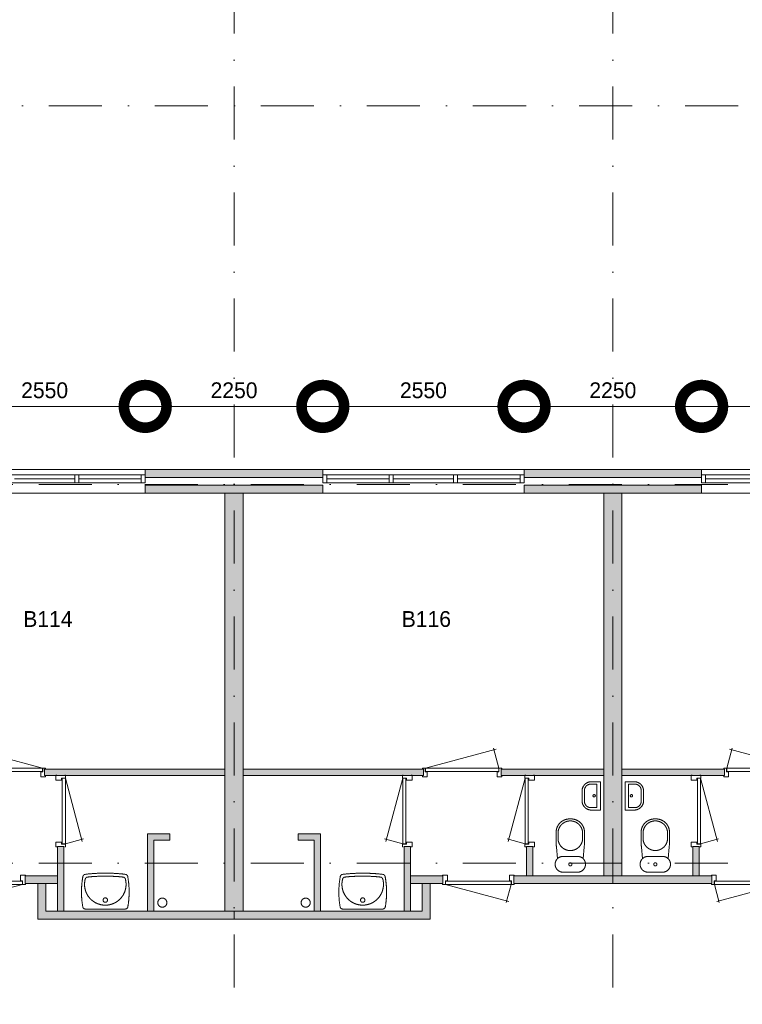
# Model space of a CAD drawing. Header units: millimetres. Extents: x 2152 to 87219, y -6247 to 53124.
# Tile 12 of 19: x 33419 to 42575, y 10345 to 22827. Entities that reach past the tile are written whole.
import ezdxf
from ezdxf.enums import TextEntityAlignment as Align
from ezdxf.xclip import XClip

# ---------------------------------------------------------------- set-up
doc = ezdxf.new("R2010")
doc.units = ezdxf.units.MM
doc.header["$PDMODE"] = 3
doc.header["$PDSIZE"] = 1
doc.linetypes.add('DGN1', pattern=[504.6, 0, -504.6])
doc.linetypes.add('DGN4', pattern=[1343.35376, 671.67688, -335.83844, 0, -335.83844])
for name, color, linetype in [('16', 7, 'Continuous'), ('17', 7, 'Continuous'), ('30', 7, 'Continuous'), ('32', 7, 'Continuous'), ('33', 7, 'Continuous'), ('40', 7, 'Continuous'), ('48', 7, 'Continuous'), ('56', 7, 'Continuous'), ('58', 7, 'Continuous'), ('62', 7, 'Continuous')]:
    doc.layers.add(name, color=color, linetype=linetype)
doc.styles.add('dgn003', font='dgn003.shx')
doc.styles.get("Standard").update_dxf_attribs({"font": 'arial.ttf'})
doc.dimstyles.get("Standard").update_dxf_attribs({"dimtxt": 0.18, "dimasz": 0.18, "dimexe": 0.18, "dimexo": 0.0625, "dimgap": 0.09, "dimtad": 0, "dimtih": 1, "dimtoh": 1, "dimdec": 4, "dimzin": 0, "dimdsep": 46, "dimtxsty": 'Standard', "dimcen": 0.09, "dimadec": 0, "dimazin": 0, "dimtfac": 1, "dimtdec": 4, "dimtofl": 0, "dimtmove": 0, "dimatfit": 3, "dimfxl": 1, "dimtolj": 1, "dimtzin": 0, "dimarcsym": 0})

# ---------------------------------------------------------------- blocks, each defined once
blk = doc.blocks.new('930L098')
at = {"layer": '33', "color": 1, "linetype": 'Continuous', "lineweight": 0}
for p, q in [((-968, 98), (-899.56, 353.44)), ((-38, 98), (-936.31, 338.7))]:
    blk.add_line(p, q, dxfattribs=at)
at = {"layer": '33', "color": 92, "linetype": 'Continuous', "lineweight": 13, "true_color": 0x00e100, "flags": 128}
for points in [[(-1006, 90), (-1006, 101), (-971, 101), (-971, 51), (-946, 51), (-946, -11), (-1006, -11), (-1006, 0)], [(0, 90), (0, 101), (-35, 101), (-35, 51), (-60, 51), (-60, -11), (0, -11), (0, 0)]]:
    blk.add_lwpolyline(points, dxfattribs=at)
at = {"layer": '33', "color": 2, "linetype": 'Continuous', "lineweight": 13, "true_color": 0xf0f000, "flags": 128}
blk.add_lwpolyline([(-968, 98), (-38, 98), (-38, 58), (-968, 58), (-968, 98)], dxfattribs=at)
blk = doc.blocks.new('CLOS028')
at = {"layer": '40', "color": 7, "linetype": 'Continuous', "lineweight": 0}
for p, q in [((1, 670), (-1, 670)), ((-155, 528), (-155, 436)), ((155, 528), (155, 436)), ((92, 220), (-93, 220))]:
    blk.add_line(p, q, dxfattribs=at)
at = {"layer": '40', "color": 7, "linetype": 'Continuous', "lineweight": 0, "flags": 128}
for points in [[(176, 338), (162, 192), (162, 192, -0.674333), (92, 20), (92, 20), (-93, 20), (-93, 20, -0.674333), (-162, 192), (-162, 192), (-176, 338), (-176, 338, -0.023285), (-180, 431), (-180, 431), (-180, 525), (-180, 525, -0.414214), (-10, 695), (-10, 695), (10, 695), (10, 695, -0.414214), (180, 525), (180, 525), (180, 431), (180, 431, -0.023285), (176, 338)], [(-155, 528, -0.917521), (155, 528)], [(155, 437, -0.917514), (-155, 437)]]:
    blk.add_lwpolyline(points, format="xyb", dxfattribs=at)
at = {"layer": '40', "color": 7, "linetype": 'Continuous', "lineweight": 0}
blk.add_circle((0, 120), 20, dxfattribs=at)
for centre, start, end in [((-93, 120), 90, 134.0273), ((92, 120), 45.9727, 90)]:
    blk.add_arc(centre, 100, start, end, dxfattribs=at)
blk = doc.blocks.new('830R1025')
at = {"layer": '33', "color": 1, "linetype": 'Continuous', "lineweight": 0}
for p, q in [((108, 868), (322.82, 66.28)), ((108, 38), (336.87, 99.32))]:
    blk.add_line(p, q, dxfattribs=at)
at = {"layer": '33', "color": 92, "linetype": 'Continuous', "lineweight": 13, "true_color": 0x00e100, "flags": 128}
for points in [[(100, 906), (111, 906), (111, 871), (61, 871), (61, 846), (-11, 846), (-11, 906), (0, 906)], [(100, 0), (111, 0), (111, 35), (61, 35), (61, 60), (-11, 60), (-11, 0), (0, 0)]]:
    blk.add_lwpolyline(points, dxfattribs=at)
at = {"layer": '33', "color": 2, "linetype": 'Continuous', "lineweight": 13, "true_color": 0xf0f000, "flags": 128}
blk.add_lwpolyline([(108, 868), (108, 38), (68, 38), (68, 868), (108, 868)], dxfattribs=at)
blk = doc.blocks.new('FT018')
at = {"layer": '40', "color": 7, "linetype": 'Continuous', "lineweight": 0}
for p, q in [((20, -180), (20, 180)), ((65, -149), (65, 149)), ((65, 149), (144, 149)), ((135, -180), (20, -180))]:
    blk.add_line(p, q, dxfattribs=at)
at = {"layer": '40', "color": 7, "linetype": 'Continuous', "lineweight": 0, "flags": 128}
for points in [[(20, 180), (135, 180)], [(224, 69), (224, -69)], [(255, 60), (255, -60)], [(144, -149), (65, -149)]]:
    blk.add_lwpolyline(points, dxfattribs=at)
for points in [[(255, -60, -0.414214), (135, -180)], [(224, -69, -0.414214), (144, -149)]]:
    blk.add_lwpolyline(points, format="xyb", dxfattribs=at)
at = {"layer": '40', "color": 7, "linetype": 'Continuous', "lineweight": 0}
blk.add_circle((101, 1), 15.1, dxfattribs=at)
for centre, radius in [((135, 60), 120), ((144, 69), 80)]:
    blk.add_arc(centre, radius, 0, 90, dxfattribs=at)
blk = doc.blocks.new('830R1026')
at = {"layer": '33', "color": 1, "linetype": 'Continuous', "lineweight": 0}
for p, q in [((38, -108), (99.32, -336.87)), ((868, -108), (66.28, -322.82))]:
    blk.add_line(p, q, dxfattribs=at)
at = {"layer": '33', "color": 92, "linetype": 'Continuous', "lineweight": 13, "true_color": 0x00e100, "flags": 128}
for points in [[(0, -100), (0, -111), (35, -111), (35, -61), (60, -61), (60, 11), (0, 11), (0, 0)], [(906, -100), (906, -111), (871, -111), (871, -61), (846, -61), (846, 11), (906, 11), (906, 0)]]:
    blk.add_lwpolyline(points, dxfattribs=at)
at = {"layer": '33', "color": 2, "linetype": 'Continuous', "lineweight": 13, "true_color": 0xf0f000, "flags": 128}
blk.add_lwpolyline([(868, -108), (38, -108), (38, -68), (868, -68), (868, -108)], dxfattribs=at)
blk = doc.blocks.new('930L099')
at = {"layer": '33', "color": 1, "linetype": 'Continuous', "lineweight": 0}
for p, q in [((38, 98), (936.31, 338.7)), ((968, 98), (899.56, 353.44))]:
    blk.add_line(p, q, dxfattribs=at)
at = {"layer": '33', "color": 92, "linetype": 'Continuous', "lineweight": 13, "true_color": 0x00e100, "flags": 128}
for points in [[(0, 90), (0, 101), (35, 101), (35, 51), (60, 51), (60, -11), (0, -11), (0, 0)], [(1006, 90), (1006, 101), (971, 101), (971, 51), (946, 51), (946, -11), (1006, -11), (1006, 0)]]:
    blk.add_lwpolyline(points, dxfattribs=at)
at = {"layer": '33', "color": 2, "linetype": 'Continuous', "lineweight": 13, "true_color": 0xf0f000, "flags": 128}
blk.add_lwpolyline([(968, 98), (38, 98), (38, 58), (968, 58), (968, 98)], dxfattribs=at)
blk = doc.blocks.new('830R1027')
at = {"layer": '33', "color": 1, "linetype": 'Continuous', "lineweight": 0}
for p, q in [((-108, 868), (-322.82, 66.28)), ((-108, 38), (-336.87, 99.32))]:
    blk.add_line(p, q, dxfattribs=at)
at = {"layer": '33', "color": 92, "linetype": 'Continuous', "lineweight": 13, "true_color": 0x00e100, "flags": 128}
for points in [[(-100, 906), (-111, 906), (-111, 871), (-61, 871), (-61, 846), (11, 846), (11, 906), (0, 906)], [(-100, 0), (-111, 0), (-111, 35), (-61, 35), (-61, 60), (11, 60), (11, 0), (0, 0)]]:
    blk.add_lwpolyline(points, dxfattribs=at)
at = {"layer": '33', "color": 2, "linetype": 'Continuous', "lineweight": 13, "true_color": 0xf0f000, "flags": 128}
blk.add_lwpolyline([(-108, 868), (-108, 38), (-68, 38), (-68, 868), (-108, 868)], dxfattribs=at)
blk = doc.blocks.new('CLOS029')
at = {"layer": '40', "color": 7, "linetype": 'Continuous', "lineweight": 0}
for p, q in [((-1, 670), (1, 670)), ((-155, 528), (-155, 436)), ((155, 528), (155, 436)), ((-92, 220), (92, 220))]:
    blk.add_line(p, q, dxfattribs=at)
at = {"layer": '40', "color": 7, "linetype": 'Continuous', "lineweight": 0, "flags": 128}
for points in [[(-176, 338), (-162, 192), (-162, 192, 0.674333), (-92, 20), (-92, 20), (92, 20), (92, 20, 0.674333), (162, 192), (162, 192), (176, 338), (176, 338, 0.023285), (180, 431), (180, 431), (180, 525), (180, 525, 0.414214), (10, 695), (10, 695), (-10, 695), (-10, 695, 0.414214), (-180, 525), (-180, 525), (-180, 431), (-180, 431, 0.023285), (-176, 338)], [(-162, 192, -0.194504), (-92, 220)], [(92, 220, -0.194504), (162, 192)]]:
    blk.add_lwpolyline(points, format="xyb", dxfattribs=at)
at = {"layer": '40', "color": 7, "linetype": 'Continuous', "lineweight": 0}
blk.add_circle((0, 120), 20, dxfattribs=at)
for centre, start, end in [((0, 514), 4.9259, 175.0741), ((0, 450), 184.9263, 355.0736)]:
    blk.add_arc(centre, 156, start, end, dxfattribs=at)
blk = doc.blocks.new('FT019')
at = {"layer": '40', "color": 7, "linetype": 'Continuous', "lineweight": 0}
for p, q in [((-65, 149), (-144, 149)), ((-65, -149), (-65, 149)), ((-20, -180), (-20, 180)), ((-135, -180), (-20, -180))]:
    blk.add_line(p, q, dxfattribs=at)
at = {"layer": '40', "color": 7, "linetype": 'Continuous', "lineweight": 0, "flags": 128}
for points in [[(-255, 60, -0.414214), (-135, 180)], [(-224, 69, -0.414214), (-144, 149)]]:
    blk.add_lwpolyline(points, format="xyb", dxfattribs=at)
for points in [[(-20, 180), (-135, 180)], [(-255, 60), (-255, -60)], [(-224, 69), (-224, -69)], [(-144, -149), (-65, -149)]]:
    blk.add_lwpolyline(points, dxfattribs=at)
at = {"layer": '40', "color": 7, "linetype": 'Continuous', "lineweight": 0}
blk.add_circle((-101, 1), 15.1, dxfattribs=at)
for centre, radius in [((-135, -60), 120), ((-144, -69), 80)]:
    blk.add_arc(centre, radius, 180, 270, dxfattribs=at)
blk = doc.blocks.new('830R1028')
at = {"layer": '33', "color": 1, "linetype": 'Continuous', "lineweight": 0}
for p, q in [((-868, -108), (-66.28, -322.82)), ((-38, -108), (-99.32, -336.87))]:
    blk.add_line(p, q, dxfattribs=at)
at = {"layer": '33', "color": 92, "linetype": 'Continuous', "lineweight": 13, "true_color": 0x00e100, "flags": 128}
for points in [[(-906, -100), (-906, -111), (-871, -111), (-871, -61), (-846, -61), (-846, 11), (-906, 11), (-906, 0)], [(0, -100), (0, -111), (-35, -111), (-35, -61), (-60, -61), (-60, 11), (0, 11), (0, 0)]]:
    blk.add_lwpolyline(points, dxfattribs=at)
at = {"layer": '33', "color": 2, "linetype": 'Continuous', "lineweight": 13, "true_color": 0xf0f000, "flags": 128}
blk.add_lwpolyline([(-868, -108), (-38, -108), (-38, -68), (-868, -68), (-868, -108)], dxfattribs=at)
blk = doc.blocks.new('830R1029')
at = {"layer": '33', "color": 1, "linetype": 'Continuous', "lineweight": 0}
for p, q in [((-108, 868), (-322.82, 66.28)), ((-108, 38), (-336.87, 99.32))]:
    blk.add_line(p, q, dxfattribs=at)
at = {"layer": '33', "color": 92, "linetype": 'Continuous', "lineweight": 13, "true_color": 0x00e100, "flags": 128}
for points in [[(-100, 906), (-111, 906), (-111, 871), (-61, 871), (-61, 846), (11, 846), (11, 906), (0, 906)], [(-100, 0), (-111, 0), (-111, 35), (-61, 35), (-61, 60), (11, 60), (11, 0), (0, 0)]]:
    blk.add_lwpolyline(points, dxfattribs=at)
at = {"layer": '33', "color": 2, "linetype": 'Continuous', "lineweight": 13, "true_color": 0xf0f000, "flags": 128}
blk.add_lwpolyline([(-108, 868), (-108, 38), (-68, 38), (-68, 868), (-108, 868)], dxfattribs=at)
blk = doc.blocks.new('830R1030')
at = {"layer": '33', "color": 1, "linetype": 'Continuous', "lineweight": 0}
for p, q in [((108, 868), (322.82, 66.28)), ((108, 38), (336.87, 99.32))]:
    blk.add_line(p, q, dxfattribs=at)
at = {"layer": '33', "color": 92, "linetype": 'Continuous', "lineweight": 13, "true_color": 0x00e100, "flags": 128}
for points in [[(100, 906), (111, 906), (111, 871), (61, 871), (61, 846), (-11, 846), (-11, 906), (0, 906)], [(100, 0), (111, 0), (111, 35), (61, 35), (61, 60), (-11, 60), (-11, 0), (0, 0)]]:
    blk.add_lwpolyline(points, dxfattribs=at)
at = {"layer": '33', "color": 2, "linetype": 'Continuous', "lineweight": 13, "true_color": 0xf0f000, "flags": 128}
blk.add_lwpolyline([(108, 868), (108, 38), (68, 38), (68, 868), (108, 868)], dxfattribs=at)
blk = doc.blocks.new('930L0910')
at = {"layer": '33', "color": 1, "linetype": 'Continuous', "lineweight": 0}
for p, q in [((-968, 98), (-899.56, 353.44)), ((-38, 98), (-936.31, 338.7))]:
    blk.add_line(p, q, dxfattribs=at)
at = {"layer": '33', "color": 92, "linetype": 'Continuous', "lineweight": 13, "true_color": 0x00e100, "flags": 128}
for points in [[(-1006, 90), (-1006, 101), (-971, 101), (-971, 51), (-946, 51), (-946, -11), (-1006, -11), (-1006, 0)], [(0, 90), (0, 101), (-35, 101), (-35, 51), (-60, 51), (-60, -11), (0, -11), (0, 0)]]:
    blk.add_lwpolyline(points, dxfattribs=at)
at = {"layer": '33', "color": 2, "linetype": 'Continuous', "lineweight": 13, "true_color": 0xf0f000, "flags": 128}
blk.add_lwpolyline([(-968, 98), (-38, 98), (-38, 58), (-968, 58), (-968, 98)], dxfattribs=at)
blk = doc.blocks.new('WT019')
at = {"layer": '40', "color": 7, "linetype": 'Continuous', "lineweight": 0}
blk.add_line((253, 20), (-253, 20), dxfattribs=at)
blk.add_circle((0, 133), 28.1, dxfattribs=at)
for centre, radius, start, end in [((766, 236), 1068, 169.4486, 190.2017), ((-252, 426), 33, 96.8575, 169.6545), ((0, 332), 263, 164.8667, 15.1333), ((0, -1669), 2144, 83.1425, 96.8575), ((-222, 392), 33, 96.0418, 164.8667), ((0, -1707), 2144, 83.9582, 96.0418), ((222, 392), 33, 15.1333, 83.9582), ((252, 426), 33, 10.3455, 83.1425), ((-766, 236), 1068, 349.7983, 10.5514), ((-253, 53), 33, 190.0027, 270), ((253, 53), 33, 270, 349.9973)]:
    blk.add_arc(centre, radius, start, end, dxfattribs=at)
blk = doc.blocks.new('830R1032')
at = {"layer": '33', "color": 1, "linetype": 'Continuous', "lineweight": 0}
for p, q in [((38, -108), (99.32, -336.87)), ((868, -108), (66.28, -322.82))]:
    blk.add_line(p, q, dxfattribs=at)
at = {"layer": '33', "color": 92, "linetype": 'Continuous', "lineweight": 13, "true_color": 0x00e100, "flags": 128}
for points in [[(0, -100), (0, -111), (35, -111), (35, -61), (60, -61), (60, 11), (0, 11), (0, 0)], [(906, -100), (906, -111), (871, -111), (871, -61), (846, -61), (846, 11), (906, 11), (906, 0)]]:
    blk.add_lwpolyline(points, dxfattribs=at)
at = {"layer": '33', "color": 2, "linetype": 'Continuous', "lineweight": 13, "true_color": 0xf0f000, "flags": 128}
blk.add_lwpolyline([(868, -108), (38, -108), (38, -68), (868, -68), (868, -108)], dxfattribs=at)
blk = doc.blocks.new('WT0110')
at = {"layer": '40', "color": 7, "linetype": 'Continuous', "lineweight": 0}
blk.add_line((-253, 20), (253, 20), dxfattribs=at)
at = {"layer": '40', "color": 7, "linetype": 'Continuous', "lineweight": 0, "flags": 128}
for points in [[(-286, 47, -0.090801), (-284, 432)], [(-284, 432, -0.328769), (-256, 459)], [(254, 401, -1.30637), (-254, 401)], [(-256, 459, -0.059915), (256, 459)], [(-254, 401, -0.309671), (-226, 425)], [(-226, 425, -0.052773), (226, 425)], [(226, 425, -0.309671), (254, 401)], [(256, 459, -0.328769), (284, 432)], [(284, 432, -0.090801), (286, 47)], [(-253, 20, -0.363957), (-286, 47)], [(286, 47, -0.363957), (253, 20)]]:
    blk.add_lwpolyline(points, format="xyb", dxfattribs=at)
at = {"layer": '40', "color": 7, "linetype": 'Continuous', "lineweight": 0}
blk.add_circle((0, 133), 28.1, dxfattribs=at)
blk = doc.blocks.new('_DotSmall')
at = {"color": 0, "linetype": 'ByBlock', "const_width": 0.5}
blk.add_lwpolyline([(-0.0625, 0, 1), (0.0625, 0, 1)], format="xyb", close=True, dxfattribs=at)
blk = doc.blocks.new('*D13284')
at = {"layer": '58', "color": 3, "linetype": 'Continuous', "lineweight": 0, "transparency": 16777216}
blk.add_line((34175, 18484), (36725, 18484), dxfattribs=at)
at = {"layer": 'Defpoints', "color": 0, "linetype": 'Continuous', "transparency": 16777216}
for p in [(36725, 18484), (34175, 17684), (36725, 17684)]:
    blk.add_point(p, dxfattribs=at)
at = {"layer": '58', "color": 3, "linetype": 'Continuous', "lineweight": 0, "transparency": 16777216, "xscale": 1080, "yscale": 1080, "zscale": 1080, "rotation": 180}
blk.add_blockref('_DotSmall', (34175, 18484), dxfattribs=at)
at = {"layer": '58', "color": 3, "linetype": 'Continuous', "lineweight": 0, "transparency": 16777216, "xscale": 1080, "yscale": 1080, "zscale": 1080}
blk.add_blockref('_DotSmall', (36725, 18484), dxfattribs=at)
at = {"layer": '58', "color": 3, "linetype": 'Continuous', "lineweight": 0, "transparency": 16777216, "insert": (35450, 18687), "char_height": 200, "attachment_point": 5, "style": 'dgn003'}
blk.add_mtext('\\A1;2550', dxfattribs=at)
blk = doc.blocks.new('*D13285')
at = {"layer": '58', "color": 3, "linetype": 'Continuous', "lineweight": 0, "transparency": 16777216}
blk.add_line((31925, 18484), (34175, 18484), dxfattribs=at)
at = {"layer": 'Defpoints', "color": 0, "linetype": 'Continuous', "transparency": 16777216}
for p in [(34175, 18484), (31925, 17684), (34175, 17684)]:
    blk.add_point(p, dxfattribs=at)
at = {"layer": '58', "color": 3, "linetype": 'Continuous', "lineweight": 0, "transparency": 16777216, "xscale": 1080, "yscale": 1080, "zscale": 1080, "rotation": 180}
blk.add_blockref('_DotSmall', (31925, 18484), dxfattribs=at)
at = {"layer": '58', "color": 3, "linetype": 'Continuous', "lineweight": 0, "transparency": 16777216, "xscale": 1080, "yscale": 1080, "zscale": 1080}
blk.add_blockref('_DotSmall', (34175, 18484), dxfattribs=at)
at = {"layer": '58', "color": 3, "linetype": 'Continuous', "lineweight": 0, "transparency": 16777216, "insert": (33050, 18687), "char_height": 200, "attachment_point": 5, "style": 'dgn003'}
blk.add_mtext('\\A1;2250', dxfattribs=at)
blk = doc.blocks.new('*D13286')
at = {"layer": '58', "color": 3, "linetype": 'Continuous', "lineweight": 0, "transparency": 16777216}
blk.add_line((31925, 18484), (29375, 18484), dxfattribs=at)
at = {"layer": 'Defpoints', "color": 0, "linetype": 'Continuous', "transparency": 16777216}
for p in [(29375, 18484), (29375, 17684), (31925, 17684)]:
    blk.add_point(p, dxfattribs=at)
at = {"layer": '58', "color": 3, "linetype": 'Continuous', "lineweight": 0, "transparency": 16777216, "xscale": 1080, "yscale": 1080, "zscale": 1080, "rotation": 180}
blk.add_blockref('_DotSmall', (29375, 18484), dxfattribs=at)
at = {"layer": '58', "color": 3, "linetype": 'Continuous', "lineweight": 0, "transparency": 16777216, "xscale": 1080, "yscale": 1080, "zscale": 1080}
blk.add_blockref('_DotSmall', (31925, 18484), dxfattribs=at)
at = {"layer": '58', "color": 3, "linetype": 'Continuous', "lineweight": 0, "transparency": 16777216, "insert": (30650, 18687), "char_height": 200, "attachment_point": 5, "style": 'dgn003'}
blk.add_mtext('\\A1;2550', dxfattribs=at)
blk = doc.blocks.new('*D13287')
at = {"layer": '58', "color": 3, "linetype": 'Continuous', "lineweight": 0, "transparency": 16777216}
blk.add_line((27125, 18484), (29375, 18484), dxfattribs=at)
at = {"layer": 'Defpoints', "color": 0, "linetype": 'Continuous', "transparency": 16777216}
for p in [(29375, 18484), (27125, 17684), (29375, 17684)]:
    blk.add_point(p, dxfattribs=at)
at = {"layer": '58', "color": 3, "linetype": 'Continuous', "lineweight": 0, "transparency": 16777216, "xscale": 1080, "yscale": 1080, "zscale": 1080, "rotation": 180}
blk.add_blockref('_DotSmall', (27125, 18484), dxfattribs=at)
at = {"layer": '58', "color": 3, "linetype": 'Continuous', "lineweight": 0, "transparency": 16777216, "xscale": 1080, "yscale": 1080, "zscale": 1080}
blk.add_blockref('_DotSmall', (29375, 18484), dxfattribs=at)
at = {"layer": '58', "color": 3, "linetype": 'Continuous', "lineweight": 0, "transparency": 16777216, "insert": (28250, 18687), "char_height": 200, "attachment_point": 5, "style": 'dgn003'}
blk.add_mtext('\\A1;2250', dxfattribs=at)
blk = doc.blocks.new('*D13288')
at = {"layer": '58', "color": 3, "linetype": 'Continuous', "lineweight": 0, "transparency": 16777216}
blk.add_line((24575, 18484), (27125, 18484), dxfattribs=at)
at = {"layer": 'Defpoints', "color": 0, "linetype": 'Continuous', "transparency": 16777216}
for p in [(27125, 18484), (24575, 17684), (27125, 17684)]:
    blk.add_point(p, dxfattribs=at)
at = {"layer": '58', "color": 3, "linetype": 'Continuous', "lineweight": 0, "transparency": 16777216, "xscale": 1080, "yscale": 1080, "zscale": 1080, "rotation": 180}
blk.add_blockref('_DotSmall', (24575, 18484), dxfattribs=at)
at = {"layer": '58', "color": 3, "linetype": 'Continuous', "lineweight": 0, "transparency": 16777216, "xscale": 1080, "yscale": 1080, "zscale": 1080}
blk.add_blockref('_DotSmall', (27125, 18484), dxfattribs=at)
at = {"layer": '58', "color": 3, "linetype": 'Continuous', "lineweight": 0, "transparency": 16777216, "insert": (25850, 18687), "char_height": 200, "attachment_point": 5, "style": 'dgn003'}
blk.add_mtext('\\A1;2550', dxfattribs=at)
blk = doc.blocks.new('50E03_329_B01 - Default')
at = {"layer": '16'}
for color, points in [(7, [(27124.76, 17584.49), (29374.76, 17584.49), (29374.76, 17684.49), (27124.76, 17684.49)]), (7, [(31924.76, 17584.49), (34174.76, 17584.49), (34174.76, 17684.49), (31924.76, 17684.49)]), (9, [(27124.76, 17384.49), (29374.76, 17384.49), (29374.76, 17484.49), (27124.76, 17484.49)]), (9, [(31924.76, 17384.49), (34174.76, 17384.49), (34174.76, 17484.49), (31924.76, 17484.49)])]:
    blk.add_hatch(color=color, dxfattribs=at).paths.add_polyline_path(points)
at = {"layer": '62'}
for color, points in [(9, [(28134.76, 17384.49), (28364.76, 17384.49), (28364.76, 12084.49), (28134.76, 12084.49)]), (9, [(32934.76, 17384.49), (33164.76, 17384.49), (33164.76, 12534.49), (32934.76, 12534.49)]), (9, [(28134.76, 13804.49), (25849.76, 13804.49), (25849.76, 13884.49), (28134.76, 13884.49)]), (9, [(28364.76, 13804.49), (30649.76, 13804.49), (30649.76, 13884.49), (28364.76, 13884.49)]), (9, [(31634.76, 13804.49), (32934.76, 13804.49), (32934.76, 13884.49), (31634.76, 13884.49)]), (9, [(34464.76, 13804.49), (33164.76, 13804.49), (33164.76, 13884.49), (34464.76, 13884.49)]), (9, [(27434.76, 12984.49), (27434.76, 13064.49), (27154.76, 13064.49), (27154.76, 12084.49), (27234.76, 12084.49), (27234.76, 12984.49)]), (9, [(29064.76, 12984.49), (29064.76, 13064.49), (29344.76, 13064.49), (29344.76, 12084.49), (29264.76, 12084.49), (29264.76, 12984.49)]), (9, [(26094.76, 12904.49), (26014.76, 12904.49), (26014.76, 12084.49), (26094.76, 12084.49)]), (9, [(30404.76, 12904.49), (30484.76, 12904.49), (30484.76, 12084.49), (30404.76, 12084.49)]), (9, [(31954.76, 12904.49), (32034.76, 12904.49), (32034.76, 12534.49), (31954.76, 12534.49)]), (9, [(34144.76, 12904.49), (34064.76, 12904.49), (34064.76, 12534.49), (34144.76, 12534.49)]), (7, [(26014.76, 12534.49), (25604.76, 12534.49), (25604.76, 12434.49), (26014.76, 12434.49)]), (7, [(30484.76, 12534.49), (30894.76, 12534.49), (30894.76, 12434.49), (30484.76, 12434.49)]), (7, [(31794.76, 12534.49), (33049.76, 12534.49), (33049.76, 12434.49), (31794.76, 12434.49)]), (7, [(34304.76, 12534.49), (33049.76, 12534.49), (33049.76, 12434.49), (34304.76, 12434.49)]), (7, [(28249.76, 11984.49), (28249.76, 12084.49), (25864.76, 12084.49), (25864.76, 12434.49), (25764.76, 12434.49), (25764.76, 11984.49)]), (7, [(28249.76, 11984.49), (28249.76, 12084.49), (30634.76, 12084.49), (30634.76, 12434.49), (30734.76, 12434.49), (30734.76, 11984.49)])]:
    blk.add_hatch(color=color, dxfattribs=at).paths.add_polyline_path(points)
at = {"layer": '16', "color": 92, "linetype": 'Continuous', "lineweight": 0, "true_color": 0x00e100, "flags": 128}
for points in [[(27124.76, 17584.49), (29374.76, 17584.49), (29374.76, 17684.49), (27124.76, 17684.49), (27124.76, 17584.49)], [(31924.76, 17584.49), (34174.76, 17584.49), (34174.76, 17684.49), (31924.76, 17684.49), (31924.76, 17584.49)], [(27124.76, 17384.49), (29374.76, 17384.49), (29374.76, 17484.49), (27124.76, 17484.49), (27124.76, 17384.49)], [(31924.76, 17384.49), (34174.76, 17384.49), (34174.76, 17484.49), (31924.76, 17484.49), (31924.76, 17384.49)], [(25849.76, 13804.49), (28134.76, 13804.49), (28134.76, 13884.49), (25849.76, 13884.49), (25849.76, 13804.49)], [(30649.76, 13804.49), (28364.76, 13804.49), (28364.76, 13884.49), (30649.76, 13884.49), (30649.76, 13804.49)], [(32934.76, 13804.49), (31634.76, 13804.49), (31634.76, 13884.49), (32934.76, 13884.49), (32934.76, 13804.49)], [(33164.76, 13804.49), (34464.76, 13804.49), (34464.76, 13884.49), (33164.76, 13884.49), (33164.76, 13804.49)], [(27234.76, 12084.49), (27234.76, 12984.49), (27434.76, 12984.49), (27434.76, 13064.49), (27154.76, 13064.49), (27154.76, 12084.49), (27234.76, 12084.49)], [(29264.76, 12084.49), (29264.76, 12984.49), (29064.76, 12984.49), (29064.76, 13064.49), (29344.76, 13064.49), (29344.76, 12084.49), (29264.76, 12084.49)], [(26094.76, 12084.49), (26014.76, 12084.49), (26014.76, 12904.49), (26094.76, 12904.49), (26094.76, 12084.49)], [(30404.76, 12084.49), (30484.76, 12084.49), (30484.76, 12904.49), (30404.76, 12904.49), (30404.76, 12084.49)], [(31954.76, 12534.49), (32034.76, 12534.49), (32034.76, 12904.49), (31954.76, 12904.49), (31954.76, 12534.49)], [(34144.76, 12534.49), (34064.76, 12534.49), (34064.76, 12904.49), (34144.76, 12904.49), (34144.76, 12534.49)], [(26014.76, 12434.49), (25604.76, 12434.49), (25604.76, 12534.49), (26014.76, 12534.49), (26014.76, 12434.49)], [(30484.76, 12434.49), (30894.76, 12434.49), (30894.76, 12534.49), (30484.76, 12534.49), (30484.76, 12434.49)], [(31794.76, 12434.49), (33049.76, 12434.49), (33049.76, 12534.49), (31794.76, 12534.49), (31794.76, 12434.49)], [(34304.76, 12434.49), (33049.76, 12434.49), (33049.76, 12534.49), (34304.76, 12534.49), (34304.76, 12434.49)], [(28249.76, 11984.49), (25764.76, 11984.49), (25764.76, 12434.49), (25864.76, 12434.49), (25864.76, 12084.49), (28249.76, 12084.49), (28249.76, 11984.49)], [(28249.76, 11984.49), (30734.76, 11984.49), (30734.76, 12434.49), (30634.76, 12434.49), (30634.76, 12084.49), (28249.76, 12084.49), (28249.76, 11984.49)]]:
    blk.add_lwpolyline(points, dxfattribs=at)
at = {"layer": '16', "color": 7, "linetype": 'Continuous', "lineweight": 0, "flags": 128}
for points in [[(27124.76, 17584.49), (29374.76, 17584.49), (29374.76, 17684.49), (27124.76, 17684.49), (27124.76, 17584.49)], [(31924.76, 17584.49), (34174.76, 17584.49), (34174.76, 17684.49), (31924.76, 17684.49), (31924.76, 17584.49)]]:
    blk.add_lwpolyline(points, dxfattribs=at)
at = {"layer": '16', "color": 9, "linetype": 'Continuous', "lineweight": 0, "flags": 128}
for points in [[(27124.76, 17384.49), (29374.76, 17384.49), (29374.76, 17484.49), (27124.76, 17484.49), (27124.76, 17384.49)], [(31924.76, 17384.49), (34174.76, 17384.49), (34174.76, 17484.49), (31924.76, 17484.49), (31924.76, 17384.49)]]:
    blk.add_lwpolyline(points, dxfattribs=at)
at = {"layer": '17', "color": 92, "linetype": 'Continuous', "lineweight": 0, "true_color": 0x00e100, "flags": 128}
for points in [[(28134.76, 12084.49), (28364.76, 12084.49), (28364.76, 17384.49), (28134.76, 17384.49), (28134.76, 12084.49)], [(32934.76, 12534.49), (33164.76, 12534.49), (33164.76, 17384.49), (32934.76, 17384.49), (32934.76, 12534.49)]]:
    blk.add_lwpolyline(points, dxfattribs=at)
at = {"layer": '30', "color": 3, "linetype": 'Continuous', "lineweight": 0}
for p, q in [((27124.76, 17684.49), (24574.76, 17684.49)), ((29374.76, 17684.49), (31924.76, 17684.49)), ((36724.76, 17684.49), (34174.76, 17684.49)), ((27124.76, 17384.49), (24574.76, 17384.49)), ((29374.76, 17384.49), (31924.76, 17384.49)), ((36724.76, 17384.49), (34174.76, 17384.49))]:
    blk.add_line(p, q, dxfattribs=at)
at = {"layer": '32', "color": 3, "linetype": 'Continuous', "lineweight": 0}
for p, q in [((27074.76, 17614.49), (24574.76, 17614.49)), ((27074.76, 17514.49), (27074.76, 17614.49)), ((29424.76, 17614.49), (31924.76, 17614.49)), ((29424.76, 17514.49), (29424.76, 17614.49)), ((36674.76, 17614.49), (34174.76, 17614.49)), ((24624.76, 17514.49), (27074.76, 17514.49)), ((26233.09, 17564.49), (25466.42, 17564.49)), ((27074.76, 17564.49), (26283.09, 17564.49)), ((29424.76, 17564.49), (30216.43, 17564.49)), ((31874.76, 17514.49), (29424.76, 17514.49)), ((30266.43, 17564.49), (31033.1, 17564.49)), ((31083.1, 17564.49), (31874.76, 17564.49)), ((35016.42, 17564.49), (34224.76, 17564.49)), ((34224.76, 17514.49), (36674.76, 17514.49))]:
    blk.add_line(p, q, dxfattribs=at)
at = {"layer": '32', "color": 3, "linetype": 'Continuous', "lineweight": 0, "flags": 128}
for points in [[(26283.09, 17614.49), (26233.09, 17614.49), (26233.09, 17514.49), (26283.09, 17514.49), (26283.09, 17614.49)], [(27124.76, 17614.49), (27074.76, 17614.49), (27074.76, 17514.49), (27124.76, 17514.49), (27124.76, 17614.49)], [(29374.76, 17614.49), (29424.76, 17614.49), (29424.76, 17514.49), (29374.76, 17514.49), (29374.76, 17614.49)], [(30216.43, 17614.49), (30266.43, 17614.49), (30266.43, 17514.49), (30216.43, 17514.49), (30216.43, 17614.49)], [(31033.1, 17614.49), (31083.1, 17614.49), (31083.1, 17514.49), (31033.1, 17514.49), (31033.1, 17614.49)], [(31874.76, 17614.49), (31924.76, 17614.49), (31924.76, 17514.49), (31874.76, 17514.49), (31874.76, 17614.49)], [(34224.76, 17614.49), (34174.76, 17614.49), (34174.76, 17514.49), (34224.76, 17514.49), (34224.76, 17614.49)]]:
    blk.add_lwpolyline(points, dxfattribs=at)
at = {"layer": '40', "color": 3, "linetype": 'Continuous', "lineweight": 0}
for centre in [(27341.52, 12193.09), (29158, 12193.09)]:
    blk.add_circle(centre, 57.46, dxfattribs=at)
at = {"layer": '56', "color": 3, "linetype": 'DGN4', "lineweight": 0}
for p, q in [((28249.76, 55989.76), (28249.76, 547.85)), ((33049.76, 55989.76), (33049.76, 547.85)), ((52180.43, 22292.77), (-3616.95, 22292.77)), ((52180.43, 17492.77), (-3616.95, 17492.77)), ((52180.43, 12692.77), (-3616.95, 12692.77))]:
    blk.add_line(p, q, dxfattribs=at)
at = {"layer": '58', "color": 3, "linetype": 'DGN1', "lineweight": 0}
for p, q in [((27124.76, 17684.49), (27124.76, 18484.49)), ((29374.76, 17684.49), (29374.76, 18484.49)), ((31924.76, 17684.49), (31924.76, 18484.49)), ((34174.76, 17684.49), (34174.76, 18484.49))]:
    blk.add_line(p, q, dxfattribs=at)
at = {"layer": '62', "color": 9, "linetype": 'Continuous', "lineweight": 0, "flags": 128}
for points in [[(28134.76, 17384.49), (28364.76, 17384.49), (28364.76, 12084.49), (28134.76, 12084.49), (28134.76, 17384.49)], [(32934.76, 17384.49), (33164.76, 17384.49), (33164.76, 12534.49), (32934.76, 12534.49), (32934.76, 17384.49)], [(28134.76, 13804.49), (25849.76, 13804.49), (25849.76, 13884.49), (28134.76, 13884.49), (28134.76, 13804.49)], [(28364.76, 13804.49), (30649.76, 13804.49), (30649.76, 13884.49), (28364.76, 13884.49), (28364.76, 13804.49)], [(31634.76, 13804.49), (32934.76, 13804.49), (32934.76, 13884.49), (31634.76, 13884.49), (31634.76, 13804.49)], [(34464.76, 13804.49), (33164.76, 13804.49), (33164.76, 13884.49), (34464.76, 13884.49), (34464.76, 13804.49)], [(27434.76, 12984.49), (27434.76, 13064.49), (27154.76, 13064.49), (27154.76, 12084.49), (27234.76, 12084.49), (27234.76, 12984.49), (27434.76, 12984.49)], [(29064.76, 12984.49), (29064.76, 13064.49), (29344.76, 13064.49), (29344.76, 12084.49), (29264.76, 12084.49), (29264.76, 12984.49), (29064.76, 12984.49)], [(26094.76, 12904.49), (26014.76, 12904.49), (26014.76, 12084.49), (26094.76, 12084.49), (26094.76, 12904.49)], [(30404.76, 12904.49), (30484.76, 12904.49), (30484.76, 12084.49), (30404.76, 12084.49), (30404.76, 12904.49)], [(31954.76, 12904.49), (32034.76, 12904.49), (32034.76, 12534.49), (31954.76, 12534.49), (31954.76, 12904.49)], [(34144.76, 12904.49), (34064.76, 12904.49), (34064.76, 12534.49), (34144.76, 12534.49), (34144.76, 12904.49)]]:
    blk.add_lwpolyline(points, dxfattribs=at)
at = {"layer": '62', "color": 7, "linetype": 'Continuous', "lineweight": 0, "flags": 128}
for points in [[(26014.76, 12534.49), (25604.76, 12534.49), (25604.76, 12434.49), (26014.76, 12434.49), (26014.76, 12534.49)], [(30484.76, 12534.49), (30894.76, 12534.49), (30894.76, 12434.49), (30484.76, 12434.49), (30484.76, 12534.49)], [(31794.76, 12534.49), (33049.76, 12534.49), (33049.76, 12434.49), (31794.76, 12434.49), (31794.76, 12534.49)], [(34304.76, 12534.49), (33049.76, 12534.49), (33049.76, 12434.49), (34304.76, 12434.49), (34304.76, 12534.49)], [(28249.76, 11984.49), (28249.76, 12084.49), (25864.76, 12084.49), (25864.76, 12434.49), (25764.76, 12434.49), (25764.76, 11984.49), (28249.76, 11984.49)], [(28249.76, 11984.49), (28249.76, 12084.49), (30634.76, 12084.49), (30634.76, 12434.49), (30734.76, 12434.49), (30734.76, 11984.49), (28249.76, 11984.49)]]:
    blk.add_lwpolyline(points, dxfattribs=at)
at = {"color": 7, "linetype": 'Continuous', "lineweight": 0}
for name, p in [('930L0910', (25862.99, 13798.52)), ('930L099', (30636.53, 13798.52)), ('930L098', (35462.99, 13798.52)), ('830R1030', (26004.58, 12901.41)), ('830R1029', (30494.94, 12901.41)), ('830R1027', (32046.36, 12901.4)), ('830R1025', (34053.16, 12901.4)), ('FT019', (32914.33, 13546.53)), ('FT018', (33185.19, 13546.53)), ('CLOS029', (32511.25, 12559.39)), ('CLOS028', (33588.27, 12559.39)), ('830R1032', (24700.05, 12532.59)), ('WT019', (26618.9, 12092.35)), ('WT0110', (29880.62, 12092.35)), ('830R1028', (31799.47, 12532.59)), ('830R1026', (34300.05, 12532.59))]:
    blk.add_blockref(name, p, dxfattribs=at)
at = {"layer": '48', "color": 7, "linetype": 'Continuous', "lineweight": 0, "style": 'dgn003'}
for s, p in [('B114', (25891.1, 15788.7)), ('B116', (30687.08, 15788.7))]:
    blk.add_text(s, height=200, dxfattribs=at).set_placement(p, align=Align.MIDDLE_CENTER)
at = {"layer": '58', "color": 3, "linetype": 'Continuous', "lineweight": 0}
for base, p1, p2, picture, middle in [((27124.76, 18484.49), (24574.76, 17684.49), (27124.76, 17684.49), '*D13288', (25849.76, 18686.6)), ((29374.76, 18484.49), (27124.76, 17684.49), (29374.76, 17684.49), '*D13287', (28249.76, 18686.6)), ((29374.76, 18484.49), (31924.76, 17684.49), (29374.76, 17684.49), '*D13286', (30649.76, 18686.6)), ((34174.76, 18484.49), (31924.76, 17684.49), (34174.76, 17684.49), '*D13285', (33049.76, 18686.6)), ((36724.76, 18484.49), (34174.76, 17684.49), (36724.76, 17684.49), '*D13284', (35449.76, 18686.6))]:
    dim = blk.add_linear_dim(base=base, p1=p1, p2=p2, dimstyle='Standard', override={"dimscale": 1, "dimtxt": 200, "dimasz": 1080, "dimexe": 0, "dimexo": 0, "dimgap": 100, "dimtad": 1, "dimjust": 0, "dimtih": 0, "dimtoh": 0, "dimdec": 0, "dimlfac": 1, "dimzin": 11, "dimdsep": 46, "dimlunit": 2, "dimpost": '<>', "dimtxsty": 'dgn003', "dimblk1": 'DotSmall', "dimblk2": 'DotSmall', "dimsah": 1, "dimcen": 0, "dimse1": 1, "dimse2": 1, "dimclrd": 3, "dimclre": 3, "dimclrt": 3, "dimtol": 0, "dimtix": 1, "dimtofl": 1, "dimatfit": 3, "dimfrac": 1, "dimtolj": 1, "dimlwd": 0, "dimlwe": 0}, dxfattribs=at)
    dim.commit()
    dim.dimension.update_dxf_attribs({"geometry": picture, "text_midpoint": middle})

msp = doc.modelspace()

# ---------------------------------------------------------------- block references
ref = msp.add_blockref('50E03_329_B01 - Default', (7884.5, -559.59))
XClip(ref).set_block_clipping_path([(-1935.24, 50684.49), (11186.6, 50684.49), (11186.6, 37315.51), (35980.07, 37315.51), (35980.07, 18471.77), (38538.42, 18471.77), (38538.42, 4684.49), (-1935.24, 4684.49)])

doc.saveas('drawing.dxf')
